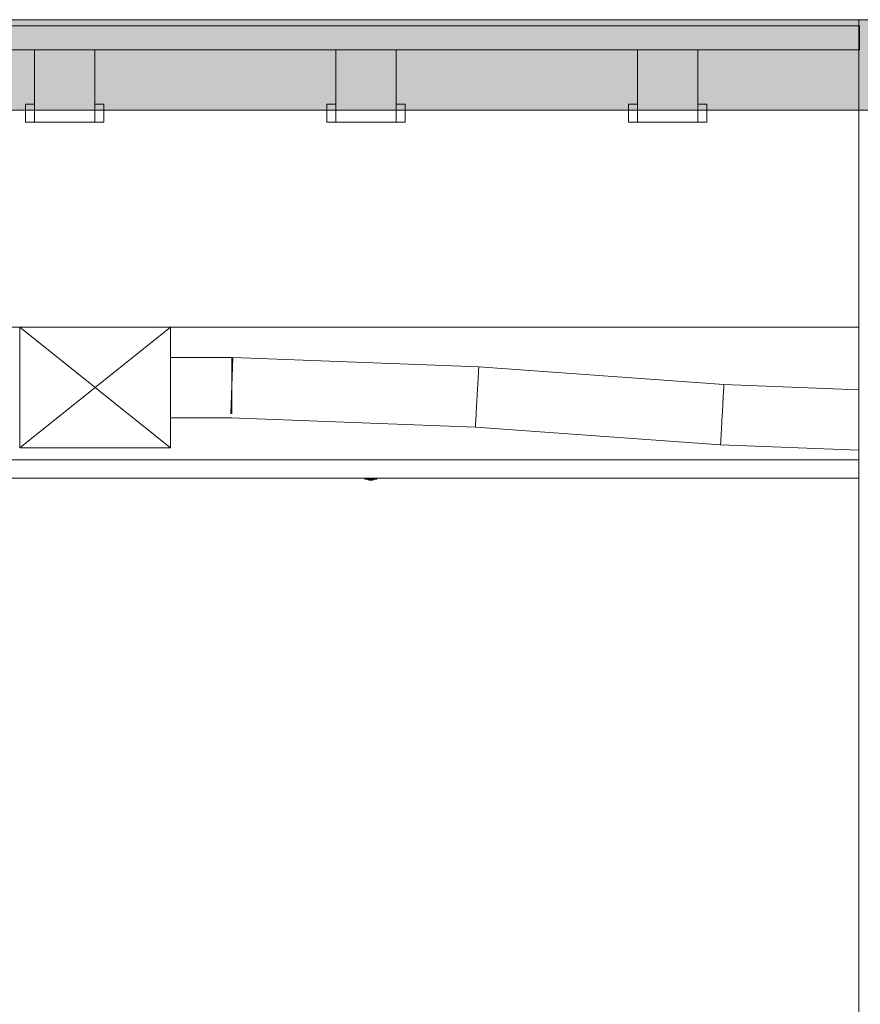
# Model space of a CAD drawing. Header units: metres. Extents: x 4.1 to 64.5, y -1.6 to 14.4.
# Tile 25 of 84: x 10 to 11.4, y 7.7 to 9.3. Entities that reach past the tile are written whole.
import ezdxf

# ---------------------------------------------------------------- set-up
doc = ezdxf.new("R2010")
doc.units = ezdxf.units.M
for name, color, linetype, lineweight in [('A-CLNG', 7, 'Continuous', 18), ('A-FLOR', 7, 'Continuous', 18), ('A-FLOR-PATT', 7, 'Continuous', 18), ('A-GENM', 7, 'Continuous', 18), ('A-WALL', 7, 'Continuous', 18), ('A-WALL-PATT', 7, 'Continuous', 18), ('FLEXIVEIS', 7, 'Continuous', 18), ('M-HVAC-DUCT', 7, 'Continuous', 18), ('M-HVAC-DUCT-ANNO', 7, 'Continuous', 18), ('S-BEAM', 7, 'Continuous', 18)]:
    doc.layers.add(name, color=color, linetype=linetype, lineweight=lineweight)

# ---------------------------------------------------------------- blocks, each defined once
blk = doc.blocks.new('Led_Stripe_11805 - Led_Stripe_11805-7511531-Corte 4')
at = {"layer": 'A-GENM'}
for p, q in [((10.5968, 8.537), (10.5968, 8.5365)), ((10.5968, 8.537), (10.5968, 8.5365)), ((10.5968, 8.537), (10.5968, 8.5365)), ((10.5968, 8.537), (10.5968, 8.5365)), ((10.5968, 8.537), (10.5968, 8.5365)), ((10.5968, 8.537), (10.5968, 8.5365)), ((10.5968, 8.537), (10.5968, 8.5365)), ((10.5968, 8.537), (10.5968, 8.5365)), ((10.5968, 8.537), (10.5968, 8.5365)), ((10.5968, 8.537), (10.5968, 8.5365)), ((10.5968, 8.537), (10.5968, 8.5365)), ((10.5968, 8.537), (10.5968, 8.5365)), ((10.5968, 8.537), (10.5968, 8.5365)), ((10.5968, 8.537), (10.5968, 8.5365)), ((10.5968, 8.537), (10.5968, 8.5365)), ((10.5968, 8.5365), (10.5998, 8.5365)), ((10.5968, 8.5365), (10.5998, 8.5365)), ((10.5968, 8.5365), (10.5998, 8.5365)), ((10.5968, 8.5365), (10.5998, 8.5365)), ((10.5968, 8.5365), (10.5998, 8.5365)), ((10.5968, 8.5365), (10.5998, 8.5365)), ((10.5968, 8.5365), (10.5998, 8.5365)), ((10.5968, 8.5365), (10.5998, 8.5365)), ((10.5968, 8.5365), (10.5998, 8.5365)), ((10.5968, 8.5365), (10.5998, 8.5365)), ((10.5968, 8.5365), (10.5998, 8.5365)), ((10.5968, 8.5365), (10.5998, 8.5365)), ((10.5968, 8.5365), (10.5998, 8.5365)), ((10.5968, 8.5365), (10.5998, 8.5365)), ((10.5988, 8.5365), (10.5998, 8.5365)), ((10.5998, 8.5365), (10.6009, 8.5365)), ((10.5998, 8.5365), (10.6028, 8.5365)), ((10.5998, 8.5365), (10.6028, 8.5365)), ((10.5998, 8.5365), (10.6028, 8.5365)), ((10.5998, 8.5365), (10.6028, 8.5365)), ((10.5998, 8.5365), (10.6028, 8.5365)), ((10.5998, 8.5365), (10.6028, 8.5365)), ((10.5998, 8.5365), (10.6028, 8.5365)), ((10.5998, 8.5365), (10.6028, 8.5365)), ((10.5998, 8.5365), (10.6028, 8.5365)), ((10.5998, 8.5365), (10.6028, 8.5365)), ((10.5998, 8.5365), (10.6028, 8.5365)), ((10.5998, 8.5365), (10.6028, 8.5365)), ((10.5998, 8.5365), (10.6028, 8.5365)), ((10.5998, 8.5365), (10.6028, 8.5365)), ((10.6028, 8.5365), (10.6028, 8.537)), ((10.6028, 8.5365), (10.6028, 8.537)), ((10.6028, 8.5365), (10.6028, 8.537)), ((10.6028, 8.5365), (10.6028, 8.537)), ((10.6028, 8.5365), (10.6028, 8.537)), ((10.6028, 8.5365), (10.6028, 8.537)), ((10.6028, 8.5365), (10.6028, 8.537)), ((10.6028, 8.5365), (10.6028, 8.537)), ((10.6028, 8.5365), (10.6028, 8.537)), ((10.6028, 8.5365), (10.6028, 8.537)), ((10.6028, 8.5365), (10.6028, 8.537)), ((10.6028, 8.5365), (10.6028, 8.537)), ((10.6028, 8.5365), (10.6028, 8.537)), ((10.6028, 8.5365), (10.6028, 8.537)), ((10.6028, 8.5365), (10.6028, 8.537))]:
    blk.add_line(p, q, dxfattribs=at)
blk = doc.blocks.new('Led_Stripe_11805 - Led_Stripe_11805-V19-Corte 4')
at = {"layer": 'A-GENM'}
for p, q in [((10.6098, 8.54), (10.5898, 8.54)), ((10.5898, 8.54), (10.5898, 8.538)), ((10.5898, 8.538), (10.6098, 8.538)), ((10.5948, 8.538), (10.5948, 8.537)), ((10.6048, 8.538), (10.6048, 8.537)), ((10.6098, 8.538), (10.6098, 8.54)), ((10.6048, 8.537), (10.5948, 8.537)), ((10.5968, 8.537), (10.5968, 8.5365)), ((10.5968, 8.537), (10.5968, 8.5365)), ((10.5968, 8.537), (10.5968, 8.5365)), ((10.5968, 8.537), (10.5968, 8.5365)), ((10.5968, 8.537), (10.5968, 8.5365)), ((10.5968, 8.537), (10.5968, 8.5365)), ((10.5968, 8.537), (10.5968, 8.5365)), ((10.5968, 8.537), (10.5968, 8.5365)), ((10.5968, 8.537), (10.5968, 8.5365)), ((10.5968, 8.537), (10.5968, 8.5365)), ((10.5968, 8.537), (10.5968, 8.5365)), ((10.5968, 8.537), (10.5968, 8.5365)), ((10.5968, 8.537), (10.5968, 8.5365)), ((10.5968, 8.537), (10.5968, 8.5365)), ((10.5968, 8.537), (10.5968, 8.5365)), ((10.5968, 8.537), (10.5968, 8.5365)), ((10.5968, 8.537), (10.5968, 8.5365)), ((10.5968, 8.537), (10.5968, 8.5365)), ((10.5968, 8.537), (10.5968, 8.5365)), ((10.5968, 8.537), (10.5968, 8.5365)), ((10.5968, 8.537), (10.5968, 8.5365)), ((10.5968, 8.537), (10.5968, 8.5365)), ((10.5968, 8.537), (10.5968, 8.5365)), ((10.5968, 8.537), (10.5968, 8.5365)), ((10.5968, 8.537), (10.5968, 8.5365)), ((10.5968, 8.537), (10.5968, 8.5365)), ((10.5968, 8.537), (10.5968, 8.5365)), ((10.5968, 8.537), (10.5968, 8.5365)), ((10.5968, 8.537), (10.5968, 8.5365)), ((10.5968, 8.537), (10.5968, 8.5365)), ((10.5968, 8.537), (10.5968, 8.5365)), ((10.5968, 8.537), (10.5968, 8.5365)), ((10.5968, 8.537), (10.5968, 8.5365)), ((10.5968, 8.537), (10.5968, 8.5365)), ((10.5968, 8.537), (10.5968, 8.5365)), ((10.5968, 8.537), (10.5968, 8.5365)), ((10.5968, 8.537), (10.5968, 8.5365)), ((10.5968, 8.537), (10.5968, 8.5365)), ((10.5968, 8.537), (10.5968, 8.5365)), ((10.5968, 8.537), (10.5968, 8.5365)), ((10.5968, 8.537), (10.5968, 8.5365)), ((10.5968, 8.537), (10.5968, 8.5365)), ((10.5968, 8.537), (10.5968, 8.5365)), ((10.5968, 8.537), (10.5968, 8.5365)), ((10.5968, 8.537), (10.5968, 8.5365)), ((10.5968, 8.537), (10.5968, 8.5365)), ((10.5968, 8.537), (10.5968, 8.5365)), ((10.5968, 8.537), (10.5968, 8.5365)), ((10.5968, 8.537), (10.5968, 8.5365)), ((10.5968, 8.537), (10.5968, 8.5365)), ((10.5968, 8.537), (10.5968, 8.5365)), ((10.5968, 8.537), (10.5968, 8.5365)), ((10.5968, 8.537), (10.5968, 8.5365)), ((10.5968, 8.537), (10.5968, 8.5365)), ((10.5968, 8.537), (10.5968, 8.5365)), ((10.5968, 8.537), (10.5968, 8.5365)), ((10.5968, 8.537), (10.5968, 8.5365)), ((10.5968, 8.537), (10.5968, 8.5365)), ((10.5968, 8.537), (10.5968, 8.5365)), ((10.5968, 8.537), (10.5968, 8.5365)), ((10.5968, 8.537), (10.5968, 8.5365)), ((10.5968, 8.537), (10.5968, 8.5365)), ((10.5968, 8.537), (10.5968, 8.5365)), ((10.5968, 8.537), (10.5968, 8.5365)), ((10.5968, 8.537), (10.5968, 8.5365)), ((10.5968, 8.537), (10.5968, 8.5365)), ((10.5968, 8.537), (10.5968, 8.5365)), ((10.5968, 8.537), (10.5968, 8.5365)), ((10.5968, 8.537), (10.5968, 8.5365)), ((10.5968, 8.5365), (10.5998, 8.5365)), ((10.5968, 8.5365), (10.5998, 8.5365)), ((10.5968, 8.5365), (10.5998, 8.5365)), ((10.5968, 8.5365), (10.5998, 8.5365)), ((10.5968, 8.5365), (10.5998, 8.5365)), ((10.5968, 8.5365), (10.5998, 8.5365)), ((10.5968, 8.5365), (10.5998, 8.5365)), ((10.5968, 8.5365), (10.5998, 8.5365)), ((10.5968, 8.5365), (10.5998, 8.5365)), ((10.5968, 8.5365), (10.5998, 8.5365)), ((10.5968, 8.5365), (10.5998, 8.5365)), ((10.5968, 8.5365), (10.5998, 8.5365)), ((10.5968, 8.5365), (10.5998, 8.5365)), ((10.5968, 8.5365), (10.5998, 8.5365)), ((10.5968, 8.5365), (10.5998, 8.5365)), ((10.5968, 8.5365), (10.5998, 8.5365)), ((10.5968, 8.5365), (10.5998, 8.5365)), ((10.5968, 8.5365), (10.5998, 8.5365)), ((10.5968, 8.5365), (10.5998, 8.5365)), ((10.5968, 8.5365), (10.5998, 8.5365)), ((10.5968, 8.5365), (10.5998, 8.5365)), ((10.5968, 8.5365), (10.5998, 8.5365)), ((10.5968, 8.5365), (10.5998, 8.5365)), ((10.5968, 8.5365), (10.5998, 8.5365)), ((10.5968, 8.5365), (10.5998, 8.5365)), ((10.5968, 8.5365), (10.5998, 8.5365)), ((10.5968, 8.5365), (10.5998, 8.5365)), ((10.5968, 8.5365), (10.5998, 8.5365)), ((10.5968, 8.5365), (10.5998, 8.5365)), ((10.5968, 8.5365), (10.5998, 8.5365)), ((10.5968, 8.5365), (10.5998, 8.5365)), ((10.5968, 8.5365), (10.5998, 8.5365)), ((10.5968, 8.5365), (10.5998, 8.5365)), ((10.5968, 8.5365), (10.5998, 8.5365)), ((10.5968, 8.5365), (10.5998, 8.5365)), ((10.5968, 8.5365), (10.5998, 8.5365)), ((10.5968, 8.5365), (10.5998, 8.5365)), ((10.5968, 8.5365), (10.5998, 8.5365)), ((10.5968, 8.5365), (10.5998, 8.5365)), ((10.5968, 8.5365), (10.5998, 8.5365)), ((10.5968, 8.5365), (10.5998, 8.5365)), ((10.5968, 8.5365), (10.5998, 8.5365)), ((10.5968, 8.5365), (10.5998, 8.5365)), ((10.5968, 8.5365), (10.5998, 8.5365)), ((10.5968, 8.5365), (10.5998, 8.5365)), ((10.5968, 8.5365), (10.5998, 8.5365)), ((10.5968, 8.5365), (10.5998, 8.5365)), ((10.5968, 8.5365), (10.5998, 8.5365)), ((10.5968, 8.5365), (10.5998, 8.5365)), ((10.5968, 8.5365), (10.5998, 8.5365)), ((10.5968, 8.5365), (10.5998, 8.5365)), ((10.5968, 8.5365), (10.5998, 8.5365)), ((10.5968, 8.5365), (10.5998, 8.5365)), ((10.5968, 8.5365), (10.5998, 8.5365)), ((10.5968, 8.5365), (10.5998, 8.5365)), ((10.5968, 8.5365), (10.5998, 8.5365)), ((10.5968, 8.5365), (10.5998, 8.5365)), ((10.5968, 8.5365), (10.5998, 8.5365)), ((10.5968, 8.5365), (10.5998, 8.5365)), ((10.5968, 8.5365), (10.5998, 8.5365)), ((10.5968, 8.5365), (10.5998, 8.5365)), ((10.5968, 8.5365), (10.5998, 8.5365)), ((10.5968, 8.5365), (10.5998, 8.5365)), ((10.5968, 8.5365), (10.5998, 8.5365)), ((10.5968, 8.5365), (10.5998, 8.5365)), ((10.5968, 8.5365), (10.5998, 8.5365)), ((10.5968, 8.5365), (10.5998, 8.5365)), ((10.5968, 8.5365), (10.5998, 8.5365)), ((10.5968, 8.5365), (10.5998, 8.5365)), ((10.5998, 8.5365), (10.6028, 8.5365)), ((10.5998, 8.5365), (10.6028, 8.5365)), ((10.5998, 8.5365), (10.6028, 8.5365)), ((10.5998, 8.5365), (10.6028, 8.5365)), ((10.5998, 8.5365), (10.6028, 8.5365)), ((10.5998, 8.5365), (10.6028, 8.5365)), ((10.5998, 8.5365), (10.6028, 8.5365)), ((10.5998, 8.5365), (10.6028, 8.5365)), ((10.5998, 8.5365), (10.6028, 8.5365)), ((10.5998, 8.5365), (10.6028, 8.5365)), ((10.5998, 8.5365), (10.6028, 8.5365)), ((10.5998, 8.5365), (10.6028, 8.5365)), ((10.5998, 8.5365), (10.6028, 8.5365)), ((10.5998, 8.5365), (10.6028, 8.5365)), ((10.5998, 8.5365), (10.6028, 8.5365)), ((10.5998, 8.5365), (10.6028, 8.5365)), ((10.5998, 8.5365), (10.6028, 8.5365)), ((10.5998, 8.5365), (10.6028, 8.5365)), ((10.5998, 8.5365), (10.6028, 8.5365)), ((10.5998, 8.5365), (10.6028, 8.5365)), ((10.5998, 8.5365), (10.6028, 8.5365)), ((10.5998, 8.5365), (10.6028, 8.5365)), ((10.5998, 8.5365), (10.6028, 8.5365)), ((10.5998, 8.5365), (10.6028, 8.5365)), ((10.5998, 8.5365), (10.6028, 8.5365)), ((10.5998, 8.5365), (10.6028, 8.5365)), ((10.5998, 8.5365), (10.6028, 8.5365)), ((10.5998, 8.5365), (10.6028, 8.5365)), ((10.5998, 8.5365), (10.6028, 8.5365)), ((10.5998, 8.5365), (10.6028, 8.5365)), ((10.5998, 8.5365), (10.6028, 8.5365)), ((10.5998, 8.5365), (10.6028, 8.5365)), ((10.5998, 8.5365), (10.6028, 8.5365)), ((10.5998, 8.5365), (10.6028, 8.5365)), ((10.5998, 8.5365), (10.6028, 8.5365)), ((10.5998, 8.5365), (10.6028, 8.5365)), ((10.5998, 8.5365), (10.6028, 8.5365)), ((10.5998, 8.5365), (10.6028, 8.5365)), ((10.5998, 8.5365), (10.6028, 8.5365)), ((10.5998, 8.5365), (10.6028, 8.5365)), ((10.5998, 8.5365), (10.6028, 8.5365)), ((10.5998, 8.5365), (10.6028, 8.5365)), ((10.5998, 8.5365), (10.6028, 8.5365)), ((10.5998, 8.5365), (10.6028, 8.5365)), ((10.5998, 8.5365), (10.6028, 8.5365)), ((10.5998, 8.5365), (10.6028, 8.5365)), ((10.5998, 8.5365), (10.6028, 8.5365)), ((10.5998, 8.5365), (10.6028, 8.5365)), ((10.5998, 8.5365), (10.6028, 8.5365)), ((10.5998, 8.5365), (10.6028, 8.5365)), ((10.5998, 8.5365), (10.6028, 8.5365)), ((10.5998, 8.5365), (10.6028, 8.5365)), ((10.5998, 8.5365), (10.6028, 8.5365)), ((10.5998, 8.5365), (10.6028, 8.5365)), ((10.5998, 8.5365), (10.6028, 8.5365)), ((10.5998, 8.5365), (10.6028, 8.5365)), ((10.5998, 8.5365), (10.6028, 8.5365)), ((10.5998, 8.5365), (10.6028, 8.5365)), ((10.5998, 8.5365), (10.6028, 8.5365)), ((10.5998, 8.5365), (10.6028, 8.5365)), ((10.5998, 8.5365), (10.6028, 8.5365)), ((10.5998, 8.5365), (10.6028, 8.5365)), ((10.5998, 8.5365), (10.6028, 8.5365)), ((10.5998, 8.5365), (10.6028, 8.5365)), ((10.5998, 8.5365), (10.6028, 8.5365)), ((10.5998, 8.5365), (10.6028, 8.5365)), ((10.5998, 8.5365), (10.6028, 8.5365)), ((10.5998, 8.5365), (10.6028, 8.5365)), ((10.5998, 8.5365), (10.6028, 8.5365)), ((10.6028, 8.5365), (10.6028, 8.537)), ((10.6028, 8.5365), (10.6028, 8.537)), ((10.6028, 8.5365), (10.6028, 8.537)), ((10.6028, 8.5365), (10.6028, 8.537)), ((10.6028, 8.5365), (10.6028, 8.537)), ((10.6028, 8.5365), (10.6028, 8.537)), ((10.6028, 8.5365), (10.6028, 8.537)), ((10.6028, 8.5365), (10.6028, 8.537)), ((10.6028, 8.5365), (10.6028, 8.537)), ((10.6028, 8.5365), (10.6028, 8.537)), ((10.6028, 8.5365), (10.6028, 8.537)), ((10.6028, 8.5365), (10.6028, 8.537)), ((10.6028, 8.5365), (10.6028, 8.537)), ((10.6028, 8.5365), (10.6028, 8.537)), ((10.6028, 8.5365), (10.6028, 8.537)), ((10.6028, 8.5365), (10.6028, 8.537)), ((10.6028, 8.5365), (10.6028, 8.537)), ((10.6028, 8.5365), (10.6028, 8.537)), ((10.6028, 8.5365), (10.6028, 8.537)), ((10.6028, 8.5365), (10.6028, 8.537)), ((10.6028, 8.5365), (10.6028, 8.537)), ((10.6028, 8.5365), (10.6028, 8.537)), ((10.6028, 8.5365), (10.6028, 8.537)), ((10.6028, 8.5365), (10.6028, 8.537)), ((10.6028, 8.5365), (10.6028, 8.537)), ((10.6028, 8.5365), (10.6028, 8.537)), ((10.6028, 8.5365), (10.6028, 8.537)), ((10.6028, 8.5365), (10.6028, 8.537)), ((10.6028, 8.5365), (10.6028, 8.537)), ((10.6028, 8.5365), (10.6028, 8.537)), ((10.6028, 8.5365), (10.6028, 8.537)), ((10.6028, 8.5365), (10.6028, 8.537)), ((10.6028, 8.5365), (10.6028, 8.537)), ((10.6028, 8.5365), (10.6028, 8.537)), ((10.6028, 8.5365), (10.6028, 8.537)), ((10.6028, 8.5365), (10.6028, 8.537)), ((10.6028, 8.5365), (10.6028, 8.537)), ((10.6028, 8.5365), (10.6028, 8.537)), ((10.6028, 8.5365), (10.6028, 8.537)), ((10.6028, 8.5365), (10.6028, 8.537)), ((10.6028, 8.5365), (10.6028, 8.537)), ((10.6028, 8.5365), (10.6028, 8.537)), ((10.6028, 8.5365), (10.6028, 8.537)), ((10.6028, 8.5365), (10.6028, 8.537)), ((10.6028, 8.5365), (10.6028, 8.537)), ((10.6028, 8.5365), (10.6028, 8.537)), ((10.6028, 8.5365), (10.6028, 8.537)), ((10.6028, 8.5365), (10.6028, 8.537)), ((10.6028, 8.5365), (10.6028, 8.537)), ((10.6028, 8.5365), (10.6028, 8.537)), ((10.6028, 8.5365), (10.6028, 8.537)), ((10.6028, 8.5365), (10.6028, 8.537)), ((10.6028, 8.5365), (10.6028, 8.537)), ((10.6028, 8.5365), (10.6028, 8.537)), ((10.6028, 8.5365), (10.6028, 8.537)), ((10.6028, 8.5365), (10.6028, 8.537)), ((10.6028, 8.5365), (10.6028, 8.537)), ((10.6028, 8.5365), (10.6028, 8.537)), ((10.6028, 8.5365), (10.6028, 8.537)), ((10.6028, 8.5365), (10.6028, 8.537)), ((10.6028, 8.5365), (10.6028, 8.537)), ((10.6028, 8.5365), (10.6028, 8.537)), ((10.6028, 8.5365), (10.6028, 8.537)), ((10.6028, 8.5365), (10.6028, 8.537)), ((10.6028, 8.5365), (10.6028, 8.537)), ((10.6028, 8.5365), (10.6028, 8.537)), ((10.6028, 8.5365), (10.6028, 8.537)), ((10.6028, 8.5365), (10.6028, 8.537)), ((10.6028, 8.5365), (10.6028, 8.537))]:
    blk.add_line(p, q, dxfattribs=at)
blk = doc.blocks.new('4 GRE - ESCOLA DE CINEMA E AUDIOVISUAL CINE REX R07_rvt-1-Corte 4')
at = {"layer": 'A-FLOR-PATT', "true_color": 0x666666}
blk.add_hatch(color=251, dxfattribs=at).paths.add_polyline_path([(11.5336, 9.15), (11.739, 9.15), (11.739, 9.3), (5.5173, 9.3), (5.5173, 9.15), (10.963, 9.15)])
at = {"layer": 'A-WALL-PATT', "true_color": 0x808080}
h = blk.add_hatch(dxfattribs=at)
h.set_pattern_fill('FP_1', color=8, style=0, pattern_type=2)
h.set_pattern_definition([(50, (22.374, 6.504), (0.546555, -0.047815), [0.05715, -0.62865]), (355, (22.374, 6.504), (-0.105728, 0.573166), [0.04572, -0.50292]), (100.451, (22.42, 6.5), (0.440828, 0.52535), [0.04857, -0.53427]), (46.184, (22.374, 6.656), (0.813237, -0.12613), [0.08572, -0.94297]), (96.636, (22.442, 6.646), (0.71221, 0.742287), [0.07286, -0.80141]), (351.184, (22.374, 6.656), (0.712217, 0.742274), [0.06858, -0.75438]), (21, (22.45, 6.618), (0.454846, -0.306795), [0.05715, -0.62865]), (326, (22.45, 6.618), (0.185405, 0.55256), [0.04572, -0.50292]), (71.451, (22.488, 6.593), (0.64025, 0.245763), [0.04857, -0.53427]), (37.5, (22.374, 6.504), (0.009261, 0.2536672), [0.02515, -0.47168, 0.02515, -0.48539, -0.50482]), (37.5, (22.374, 6.504), (0.009261, 0.2536672), [-1.007, 0.02515, -0.47968]), (7.5, (22.374, 6.504), (0.200456, 0.300546), [0.02515, -0.26594, 0.02515, -0.46025, -0.1924]), (7.5, (22.374, 6.504), (0.200456, 0.300546), [-0.77648, 0.02515, -0.16726]), (327.5, (22.204, 6.504), (0.406768, -0.0171882), [0.02515, -0.16535, 0.02515, -0.56921, -0.78867]), (327.5, (22.204, 6.504), (0.406768, -0.0171882), [-0.78486, 0.02515, -0.76352]), (317.5, (22.128, 6.504), (0.444383, 0.076279), [0.02515, -0.2225, 0.02515, -0.36957, -0.56007]), (317.5, (22.128, 6.504), (0.444383, 0.076279), [-0.64237, 0.02515, -0.53492])])
h.paths.add_polyline_path([(11.4115, 5.92), (11.4115, 9.3), (11.409, 9.3), (11.409, 5.92)])
h.paths.add_polyline_path([(11.4115, 10.45), (11.4115, 12.5099), (11.409, 12.5099), (11.409, 10.45)])
at = {"layer": 'A-CLNG'}
for p, q in [((11.409, 8.57), (9.7907, 8.57)), ((11.409, 8.54), (11.409, 8.57)), ((9.7907, 8.54), (11.409, 8.54))]:
    blk.add_line(p, q, dxfattribs=at)
at = {"layer": 'A-FLOR'}
for p, q in [((11.739, 9.3), (5.5173, 9.3)), ((5.5173, 9.15), (11.739, 9.15))]:
    blk.add_line(p, q, dxfattribs=at)
at = {"layer": 'A-WALL'}
blk.add_line((11.409, 9.3), (11.409, 5.92), dxfattribs=at)
at = {"layer": 'A-GENM', "lineweight": 18}
for name in ['Led_Stripe_11805 - Led_Stripe_11805-V19-Corte 4', 'Led_Stripe_11805 - Led_Stripe_11805-7511531-Corte 4']:
    blk.add_blockref(name, (0, 0), dxfattribs=at)
blk = doc.blocks.new('Family - V315-300136-Corte 4')
at = {"layer": 'S-BEAM'}
for p, q in [((8.6653, 8.79), (9.391, 8.79)), ((9.466, 8.79), (9.6407, 8.79)), ((9.7907, 8.79), (10.0175, 8.79)), ((10.2675, 8.79), (11.409, 8.79))]:
    blk.add_line(p, q, dxfattribs=at)
blk = doc.blocks.new('Family - L316-300182-Corte 4')
at = {"layer": 'A-FLOR'}
for p, q in [((8.6653, 9.29), (8.6653, 9.25)), ((11.4103, 9.29), (8.6653, 9.29)), ((11.4103, 9.25), (11.4103, 9.29)), ((8.6653, 9.25), (11.4103, 9.25)), ((9.142, 9.25), (9.042, 9.25)), ((9.042, 9.25), (9.042, 9.1565)), ((9.142, 9.2235), (9.142, 9.25)), ((9.642, 9.25), (9.542, 9.25)), ((9.542, 9.25), (9.542, 9.1565)), ((9.642, 9.2235), (9.642, 9.25)), ((10.142, 9.25), (10.042, 9.25)), ((10.042, 9.25), (10.042, 9.1565)), ((10.142, 9.2235), (10.142, 9.25)), ((10.642, 9.25), (10.542, 9.25)), ((10.542, 9.25), (10.542, 9.1565)), ((10.642, 9.2235), (10.642, 9.25)), ((11.142, 9.25), (11.042, 9.25)), ((11.042, 9.25), (11.042, 9.1565)), ((11.142, 9.2235), (11.142, 9.25)), ((9.142, 9.13), (9.142, 9.2235)), ((9.642, 9.13), (9.642, 9.2235)), ((10.142, 9.13), (10.142, 9.2235)), ((10.642, 9.13), (10.642, 9.2235)), ((11.142, 9.13), (11.142, 9.2235)), ((9.042, 9.16), (9.027, 9.16)), ((9.027, 9.16), (9.027, 9.1366)), ((9.042, 9.1534), (9.042, 9.16)), ((9.157, 9.16), (9.142, 9.16)), ((9.142, 9.16), (9.142, 9.1366)), ((9.157, 9.1534), (9.157, 9.16)), ((9.542, 9.16), (9.527, 9.16)), ((9.527, 9.16), (9.527, 9.1366)), ((9.542, 9.1534), (9.542, 9.16)), ((9.657, 9.16), (9.642, 9.16)), ((9.642, 9.16), (9.642, 9.1366)), ((9.657, 9.1534), (9.657, 9.16)), ((10.042, 9.16), (10.027, 9.16)), ((10.027, 9.16), (10.027, 9.1366)), ((10.042, 9.1534), (10.042, 9.16)), ((10.157, 9.16), (10.142, 9.16)), ((10.142, 9.16), (10.142, 9.1366)), ((10.157, 9.1534), (10.157, 9.16)), ((10.542, 9.16), (10.527, 9.16)), ((10.527, 9.16), (10.527, 9.1366)), ((10.542, 9.1534), (10.542, 9.16)), ((10.657, 9.16), (10.642, 9.16)), ((10.642, 9.16), (10.642, 9.1366)), ((10.657, 9.1534), (10.657, 9.16)), ((11.042, 9.16), (11.027, 9.16)), ((11.027, 9.16), (11.027, 9.1366)), ((11.042, 9.1534), (11.042, 9.16)), ((11.157, 9.16), (11.142, 9.16)), ((11.142, 9.16), (11.142, 9.1366)), ((11.157, 9.1534), (11.157, 9.16)), ((9.042, 9.1565), (9.042, 9.13)), ((9.042, 9.13), (9.042, 9.1534)), ((9.157, 9.13), (9.157, 9.1534)), ((9.542, 9.1565), (9.542, 9.13)), ((9.542, 9.13), (9.542, 9.1534)), ((9.657, 9.13), (9.657, 9.1534)), ((10.042, 9.1565), (10.042, 9.13)), ((10.042, 9.13), (10.042, 9.1534)), ((10.157, 9.13), (10.157, 9.1534)), ((10.542, 9.1565), (10.542, 9.13)), ((10.542, 9.13), (10.542, 9.1534)), ((10.657, 9.13), (10.657, 9.1534)), ((11.042, 9.1565), (11.042, 9.13)), ((11.042, 9.13), (11.042, 9.1534)), ((11.157, 9.13), (11.157, 9.1534)), ((9.027, 9.1366), (9.027, 9.13)), ((9.027, 9.13), (9.042, 9.13)), ((9.042, 9.13), (9.142, 9.13)), ((9.142, 9.1366), (9.142, 9.13)), ((9.142, 9.13), (9.157, 9.13)), ((9.527, 9.1366), (9.527, 9.13)), ((9.527, 9.13), (9.542, 9.13)), ((9.542, 9.13), (9.642, 9.13)), ((9.642, 9.1366), (9.642, 9.13)), ((9.642, 9.13), (9.657, 9.13)), ((10.027, 9.1366), (10.027, 9.13)), ((10.027, 9.13), (10.042, 9.13)), ((10.042, 9.13), (10.142, 9.13)), ((10.142, 9.1366), (10.142, 9.13)), ((10.142, 9.13), (10.157, 9.13)), ((10.527, 9.1366), (10.527, 9.13)), ((10.527, 9.13), (10.542, 9.13)), ((10.542, 9.13), (10.642, 9.13)), ((10.642, 9.1366), (10.642, 9.13)), ((10.642, 9.13), (10.657, 9.13)), ((11.027, 9.1366), (11.027, 9.13)), ((11.027, 9.13), (11.042, 9.13)), ((11.042, 9.13), (11.142, 9.13)), ((11.142, 9.1366), (11.142, 9.13)), ((11.142, 9.13), (11.157, 9.13))]:
    blk.add_line(p, q, dxfattribs=at)
blk = doc.blocks.new('ESTRUTURAL CINE REX _011_IFC-1-Corte 4')
at = {"layer": 'A-FLOR', "lineweight": 18}
blk.add_blockref('Family - L316-300182-Corte 4', (0, 0), dxfattribs=at)
at = {"layer": 'S-BEAM', "lineweight": 18}
blk.add_blockref('Family - V315-300136-Corte 4', (0, 0), dxfattribs=at)
blk = doc.blocks.new('M_Encaixe de duto redondo - Padrão-V44-Corte 4')
at = {"layer": 'M-HVAC-DUCT', "color": 96, "true_color": 0x008000}
for p, q in [((10.3691, 8.74), (10.2675, 8.74)), ((10.3691, 8.69), (10.3691, 8.74)), ((10.3691, 8.6771), (10.3691, 8.69)), ((10.3691, 8.665), (10.3691, 8.677)), ((10.3691, 8.6546), (10.3691, 8.665)), ((10.3691, 8.6467), (10.3691, 8.6546)), ((10.2675, 8.64), (10.3691, 8.64))]:
    blk.add_line(p, q, dxfattribs=at)

msp = doc.modelspace()

# ---------------------------------------------------------------- linework, layer by layer
at = {"layer": 'FLEXIVEIS', "color": 4, "true_color": 0x00ffff}
for p, q in [((10.371, 8.74), (10.3674, 8.6467)), ((10.7788, 8.7242), (10.371, 8.74)), ((11.1853, 8.6949), (10.7788, 8.7242)), ((11.409, 8.6862), (11.1853, 8.6949)), ((10.3672, 8.64), (10.7732, 8.6243)), ((10.7732, 8.6243), (11.1798, 8.595)), ((11.1798, 8.595), (11.409, 8.5861))]:
    msp.add_line(p, q, dxfattribs=at)
for points in [[(10.776, 8.6742), (10.7762, 8.6786), (10.7767, 8.6873), (10.7774, 8.6995), (10.778, 8.7099), (10.7786, 8.7206), (10.7788, 8.7242), (10.7788, 8.7242)], [(11.1825, 8.6449), (11.1828, 8.6493), (11.1833, 8.658), (11.1839, 8.6702), (11.1845, 8.6806), (11.1851, 8.6914), (11.1853, 8.6949), (11.1853, 8.6949)]]:
    msp.add_open_spline(points, degree=3, knots=[0, 0, 0, 0, 0.166667, 0.333333, 0.5, 0.666667, 1, 1, 1, 1], dxfattribs=at)
for points in [[(10.7732, 8.6243), (10.7732, 8.6243), (10.7735, 8.629), (10.7745, 8.6481), (10.7755, 8.6655), (10.776, 8.6742)], [(11.1798, 8.595), (11.1798, 8.595), (11.18, 8.5997), (11.1811, 8.6188), (11.182, 8.6362), (11.1825, 8.6449)]]:
    msp.add_open_spline(points, degree=3, dxfattribs=at)
at = {"layer": 'M-HVAC-DUCT-ANNO', "color": 96, "true_color": 0x008000}
for p, q in [((10.2675, 8.79), (10.0175, 8.79)), ((10.0175, 8.79), (10.0175, 8.59)), ((10.2675, 8.79), (10.0175, 8.59)), ((10.0175, 8.79), (10.2675, 8.59)), ((10.2675, 8.59), (10.2675, 8.79)), ((10.0175, 8.59), (10.2675, 8.59))]:
    msp.add_line(p, q, dxfattribs=at)

# ---------------------------------------------------------------- block references
at = {"lineweight": 5}
for name in ['4 GRE - ESCOLA DE CINEMA E AUDIOVISUAL CINE REX R07_rvt-1-Corte 4', 'ESTRUTURAL CINE REX _011_IFC-1-Corte 4']:
    msp.add_blockref(name, (0, 0), dxfattribs=at)
at = {"layer": 'M-HVAC-DUCT', "color": 96, "true_color": 0x008000}
msp.add_blockref('M_Encaixe de duto redondo - Padrão-V44-Corte 4', (0, 0), dxfattribs=at)

doc.saveas('drawing.dxf')
